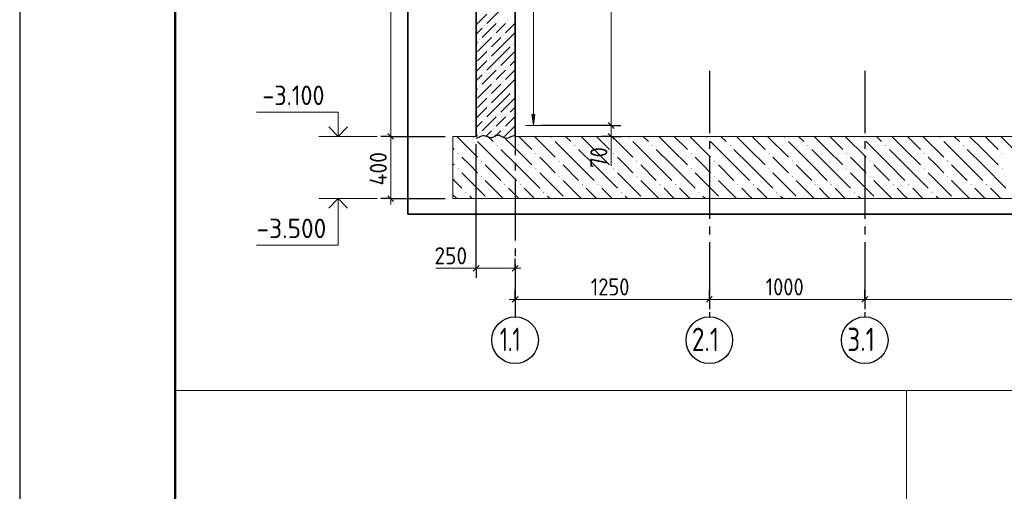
# Model space of a CAD drawing. Header units: millimetres. Extents: x 0 to 59400, y 0 to 42000.
# Tile 17 of 35: x 0 to 12669, y 27888 to 33949. Entities that reach past the tile are written whole.
import ezdxf

# ---------------------------------------------------------------- set-up
doc = ezdxf.new("R2010")
doc.units = ezdxf.units.MM
doc.linetypes.add('______5', pattern=[1100, 800, -100, 100, -100])
for name, color, linetype, lineweight in [('Standard', 7, 'Continuous', 25), ('Высотные отметки', 7, 'Continuous', 25), ('ЖБ Стена верхний уровень', 7, 'Continuous', 35), ('Примечания', 7, 'Continuous', 13), ('Размерная линия_ общее', 7, 'Continuous', 13), ('Стена обрамление П-обр.', 7, 'Continuous', 35), ('Фоновоя арматура Х1', 52, 'Continuous', 25)]:
    doc.layers.add(name, color=color, linetype=linetype, lineweight=lineweight)
doc.layers.add('Оси', color=7, linetype='______5')
doc.layers.add('Размерная выноска', color=7, linetype='Continuous')
doc.styles.add('ISOCPEUR', font='txt')

msp = doc.modelspace()

# ---------------------------------------------------------------- hatches: boundary and pattern name
at = {"layer": 'ЖБ Стена верхний уровень', "linetype": 'Continuous', "lineweight": 18, "transparency": 33554687}
for points in [[(5976, 33872), (5981, 33877), (5986, 33872), (5981, 33867)], [(6156, 33932), (6161, 33937), (6166, 33932), (6161, 33927)], [(6276, 33932), (6281, 33937), (6286, 33932), (6281, 33927)], [(6096, 33752), (6101, 33757), (6106, 33752), (6101, 33747)], [(6216, 33752), (6221, 33757), (6226, 33752), (6221, 33747)], [(5916, 33692), (5921, 33697), (5926, 33692), (5921, 33687)], [(6036, 33572), (6041, 33577), (6046, 33572), (6041, 33567)], [(6336, 33632), (6341, 33637), (6346, 33632), (6341, 33627)], [(6036, 33452), (6041, 33457), (6046, 33452), (6041, 33447)], [(6156, 33332), (6161, 33337), (6166, 33332), (6161, 33327)], [(6276, 33332), (6281, 33337), (6286, 33332), (6281, 33327)], [(5976, 33272), (5981, 33277), (5986, 33272), (5981, 33267)], [(5916, 33092), (5921, 33097), (5926, 33092), (5921, 33087)], [(6096, 33152), (6101, 33157), (6106, 33152), (6101, 33147)], [(6216, 33152), (6221, 33157), (6226, 33152), (6221, 33147)], [(6036, 32972), (6041, 32977), (6046, 32972), (6041, 32967)], [(6336, 33032), (6341, 33037), (6346, 33032), (6341, 33027)], [(6036, 32852), (6041, 32857), (6046, 32852), (6041, 32847)], [(6156, 32732), (6161, 32737), (6166, 32732), (6161, 32727)], [(6276, 32732), (6281, 32737), (6286, 32732), (6281, 32727)], [(5976, 32672), (5981, 32677), (5986, 32672), (5981, 32667)], [(5916, 32492), (5921, 32497), (5926, 32492), (5921, 32487)], [(6096, 32552), (6101, 32557), (6106, 32552), (6101, 32547)], [(6216, 32552), (6221, 32557), (6226, 32552), (6221, 32547)]]:
    msp.add_hatch(color=7, dxfattribs=at).paths.add_polyline_path(points, flags=16)
at = {"layer": 'Стена обрамление П-обр.', "linetype": 'Continuous', "lineweight": 13, "transparency": 33554687}
msp.add_hatch(color=7, dxfattribs=at).paths.add_polyline_path([(6630, 32730), (6610, 32590), (6590, 32730)], flags=16)
at = {"layer": 'Фоновоя арматура Х1', "linetype": 'Continuous', "lineweight": 18, "transparency": 33554687}
for points in [[(5835, 32432), (5841, 32438), (5848, 32432), (5841, 32425)], [(6835, 32432), (6841, 32438), (6848, 32432), (6841, 32425)], [(7835, 32432), (7841, 32438), (7848, 32432), (7841, 32425)], [(8835, 32432), (8841, 32438), (8848, 32432), (8841, 32425)], [(9835, 32432), (9841, 32438), (9848, 32432), (9841, 32425)], [(10835, 32432), (10841, 32438), (10848, 32432), (10841, 32425)], [(11835, 32432), (11841, 32438), (11848, 32432), (11841, 32425)], [(6135, 32332), (6141, 32338), (6148, 32332), (6141, 32325)], [(7135, 32332), (7141, 32338), (7148, 32332), (7141, 32325)], [(8135, 32332), (8141, 32338), (8148, 32332), (8141, 32325)], [(9135, 32332), (9141, 32338), (9148, 32332), (9141, 32325)], [(10135, 32332), (10141, 32338), (10148, 32332), (10141, 32325)], [(11135, 32332), (11141, 32338), (11148, 32332), (11141, 32325)], [(12135, 32332), (12141, 32338), (12148, 32332), (12141, 32325)], [(5635, 32232), (5641, 32238), (5648, 32232), (5641, 32225)], [(6635, 32232), (6641, 32238), (6648, 32232), (6641, 32225)], [(7635, 32232), (7641, 32238), (7648, 32232), (7641, 32225)], [(8635, 32232), (8641, 32238), (8648, 32232), (8641, 32225)], [(9635, 32232), (9641, 32238), (9648, 32232), (9641, 32225)], [(10635, 32232), (10641, 32238), (10648, 32232), (10641, 32225)], [(11635, 32232), (11641, 32238), (11648, 32232), (11641, 32225)], [(12635, 32232), (12641, 32238), (12648, 32232), (12641, 32225)], [(5935, 32132), (5941, 32138), (5948, 32132), (5941, 32125)], [(6935, 32132), (6941, 32138), (6948, 32132), (6941, 32125)], [(7935, 32132), (7941, 32138), (7948, 32132), (7941, 32125)], [(8935, 32132), (8941, 32138), (8948, 32132), (8941, 32125)], [(9935, 32132), (9941, 32138), (9948, 32132), (9941, 32125)], [(10935, 32132), (10941, 32138), (10948, 32132), (10941, 32125)], [(11935, 32132), (11941, 32138), (11948, 32132), (11941, 32125)], [(5635, 32032), (5641, 32038), (5648, 32032), (5641, 32025)], [(5935, 31932), (5941, 31938), (5948, 31932), (5941, 31925)], [(6635, 32032), (6641, 32038), (6648, 32032), (6641, 32025)], [(6935, 31932), (6941, 31938), (6948, 31932), (6941, 31925)], [(7635, 32032), (7641, 32038), (7648, 32032), (7641, 32025)], [(7935, 31932), (7941, 31938), (7948, 31932), (7941, 31925)], [(8635, 32032), (8641, 32038), (8648, 32032), (8641, 32025)], [(8935, 31932), (8941, 31938), (8948, 31932), (8941, 31925)], [(9635, 32032), (9641, 32038), (9648, 32032), (9641, 32025)], [(9935, 31932), (9941, 31938), (9948, 31932), (9941, 31925)], [(10635, 32032), (10641, 32038), (10648, 32032), (10641, 32025)], [(10935, 31932), (10941, 31938), (10948, 31932), (10941, 31925)], [(11635, 32032), (11641, 32038), (11648, 32032), (11641, 32025)], [(11935, 31932), (11941, 31938), (11948, 31932), (11941, 31925)], [(12635, 32032), (12641, 32038), (12648, 32032), (12641, 32025)], [(6235, 31832), (6241, 31838), (6248, 31832), (6241, 31825)], [(6435, 31832), (6441, 31838), (6448, 31832), (6441, 31825)], [(7235, 31832), (7241, 31838), (7248, 31832), (7241, 31825)], [(7435, 31832), (7441, 31838), (7448, 31832), (7441, 31825)], [(8235, 31832), (8241, 31838), (8248, 31832), (8241, 31825)], [(8435, 31832), (8441, 31838), (8448, 31832), (8441, 31825)], [(9235, 31832), (9241, 31838), (9248, 31832), (9241, 31825)], [(9435, 31832), (9441, 31838), (9448, 31832), (9441, 31825)], [(10235, 31832), (10241, 31838), (10248, 31832), (10241, 31825)], [(10435, 31832), (10441, 31838), (10448, 31832), (10441, 31825)], [(11235, 31832), (11241, 31838), (11248, 31832), (11241, 31825)], [(11435, 31832), (11441, 31838), (11448, 31832), (11441, 31825)], [(12235, 31832), (12241, 31838), (12248, 31832), (12241, 31825)], [(12435, 31832), (12441, 31838), (12448, 31832), (12441, 31825)], [(5735, 31732), (5741, 31738), (5748, 31732), (5741, 31725)], [(6735, 31732), (6741, 31738), (6748, 31732), (6741, 31725)], [(7735, 31732), (7741, 31738), (7748, 31732), (7741, 31725)], [(8735, 31732), (8741, 31738), (8748, 31732), (8741, 31725)], [(9735, 31732), (9741, 31738), (9748, 31732), (9741, 31725)], [(10735, 31732), (10741, 31738), (10748, 31732), (10741, 31725)], [(11735, 31732), (11741, 31738), (11748, 31732), (11741, 31725)]]:
    msp.add_hatch(color=7, dxfattribs=at).paths.add_polyline_path(points, flags=16)

# ---------------------------------------------------------------- linework, layer by layer
at = {"layer": 'Standard', "color": 7, "linetype": 'Continuous', "lineweight": 25, "transparency": 33554687}
for p, q in [((2000, 41500), (2000, 1058)), ((7574, 32627), (7649, 32552)), ((7574, 32487), (7649, 32412))]:
    msp.add_line(p, q, dxfattribs=at)
at = {"layer": 'Standard', "color": 7, "linetype": 'Continuous', "lineweight": 13, "transparency": 33554687}
for p, q in [((7612, 37390), (7612, 32590)), ((7612, 32590), (7612, 32450)), ((7612, 32450), (7612, 32375))]:
    msp.add_line(p, q, dxfattribs=at)
at = {"layer": 'Standard', "color": 7, "linetype": 'Continuous', "lineweight": -3, "transparency": 33554687}
for p, q in [((7612, 32590), (7487, 32590)), ((7612, 32590), (7737, 32590)), ((7612, 32450), (7487, 32450)), ((7612, 32450), (7737, 32450)), ((7612, 32450), (7612, 32450))]:
    msp.add_line(p, q, dxfattribs=at)
at = {"layer": 'Standard', "color": 7, "linetype": 'Continuous', "lineweight": 25, "transparency": 33554687}
msp.add_lwpolyline([(0, 0), (59400, 0), (59400, 42000), (0, 42000), (0, 0)], close=True, dxfattribs=at)
at = {"layer": 'Standard', "color": 7, "linetype": 'Continuous', "lineweight": 50, "transparency": 33554687}
msp.add_lwpolyline([(2000, 41500), (58900, 41500), (58900, 500), (2000, 500), (2000, 41500)], close=True, dxfattribs=at)
at = {"layer": 'Standard', "color": 7, "linetype": 'Continuous', "lineweight": 13, "transparency": 33554687}
for points in [[(58900, 41500), (2000, 41500), (2000, 500), (58900, 500), (58900, 41500)], [(2000, 29183), (2000, 500), (24244, 500), (24244, 29183), (2000, 29183)]]:
    msp.add_lwpolyline(points, dxfattribs=at)
at = {"layer": 'Standard', "color": 254, "linetype": 'Continuous', "lineweight": 35, "true_color": 0xc4c4ff, "transparency": 33554687}
msp.add_lwpolyline([(4994, 31450), (48234, 31450), (48234, 39130), (4994, 39130), (4994, 31450)], dxfattribs=at)
at = {"layer": 'Standard', "color": 7, "linetype": 'Continuous', "lineweight": -3, "transparency": 33554687}
msp.add_lwpolyline([(7612, 32590), (7595, 32590), (7595, 32590), (6710, 32590)], dxfattribs=at)
at = {"layer": 'Standard', "color": 254, "linetype": 'Continuous', "lineweight": 13, "true_color": 0xc4c4ff, "transparency": 33554687}
msp.add_lwpolyline([(2000, 18432), (11409, 18432), (11409, 29183)], dxfattribs=at)
at = {"layer": 'Высотные отметки', "color": 7, "linetype": 'Continuous', "lineweight": 35, "transparency": 33554687}
for p, q in [((4098, 32450), (3977, 32571)), ((4098, 32450), (3977, 32571)), ((4098, 32450), (4219, 32571)), ((4098, 32450), (4219, 32571)), ((4098, 31650), (3977, 31529)), ((4098, 31650), (3977, 31529)), ((4098, 31650), (4219, 31529)), ((4098, 31650), (4219, 31529))]:
    msp.add_line(p, q, dxfattribs=at)
at = {"layer": 'Высотные отметки', "color": 7, "linetype": 'Continuous', "lineweight": 13, "transparency": 33554687}
for p, q in [((4598, 32450), (3848, 32450)), ((4598, 32450), (3848, 32450)), ((4598, 31650), (3848, 31650)), ((4598, 31650), (3848, 31650))]:
    msp.add_line(p, q, dxfattribs=at)
for points in [[(4098, 32450), (4098, 32760), (3048, 32760)], [(4098, 32450), (4098, 32760), (3048, 32760)], [(4098, 31650), (4098, 31050), (3048, 31050)], [(4098, 31650), (4098, 31050), (3048, 31050)]]:
    msp.add_lwpolyline(points, dxfattribs=at)
at = {"layer": 'ЖБ Стена верхний уровень', "color": 7, "linetype": 'Continuous', "lineweight": 35, "transparency": 33554687}
for p, q in [((5874, 37890), (5874, 32450)), ((6374, 32450), (6374, 37890))]:
    msp.add_line(p, q, dxfattribs=at)
at = {"layer": 'ЖБ Стена верхний уровень', "color": 251, "linetype": 'Continuous', "lineweight": 18, "true_color": 0x494949, "transparency": 33554687}
for p, q in [((6191, 34082), (6011, 33902)), ((6011, 34022), (5874, 33885)), ((5951, 33842), (5874, 33765)), ((6131, 33902), (5951, 33722)), ((6131, 33782), (6191, 33842)), ((6191, 33842), (6251, 33902)), ((6374, 33905), (6251, 33782)), ((6071, 33722), (5891, 33542)), ((6191, 33722), (6071, 33602)), ((6191, 33602), (6371, 33782)), ((5874, 33645), (5891, 33662)), ((6191, 33602), (6071, 33482)), ((6311, 33602), (6191, 33482)), ((6374, 33665), (6371, 33662)), ((5891, 33422), (5951, 33482)), ((5951, 33482), (6011, 33542)), ((6191, 33482), (6011, 33302)), ((6311, 33482), (6191, 33362)), ((6311, 33482), (6374, 33545)), ((6011, 33422), (5874, 33285)), ((6374, 33425), (6311, 33362)), ((5951, 33242), (5874, 33165)), ((6131, 33302), (5951, 33122)), ((6131, 33182), (6191, 33242)), ((6191, 33242), (6251, 33302)), ((6374, 33305), (6251, 33182)), ((6071, 33122), (5891, 32942)), ((6191, 33122), (6071, 33002)), ((6191, 33002), (6371, 33182)), ((5874, 33045), (5891, 33062)), ((5951, 32882), (6011, 32942)), ((6191, 33002), (6071, 32882)), ((6311, 33002), (6191, 32882)), ((6311, 32882), (6374, 32945)), ((6374, 33065), (6371, 33062)), ((6011, 32822), (5874, 32685)), ((5891, 32822), (5951, 32882)), ((6191, 32882), (6011, 32702)), ((6311, 32882), (6191, 32762)), ((6374, 32825), (6311, 32762)), ((6131, 32702), (5951, 32522)), ((6191, 32642), (6251, 32702)), ((6374, 32705), (6251, 32582)), ((5951, 32642), (5874, 32565)), ((6131, 32582), (6191, 32642)), ((6239, 32450), (6371, 32582)), ((5879, 32450), (5891, 32462)), ((6071, 32522), (5999, 32450)), ((6191, 32522), (6119, 32450)), ((6374, 32465), (6371, 32462))]:
    msp.add_line(p, q, dxfattribs=at)
at = {"layer": 'Оси', "color": 8, "linetype": '______5', "lineweight": -3, "transparency": 33554687}
for p, q in [((6374, 38510), (6374, 30130)), ((8874, 33290), (8874, 30130)), ((10874, 33290), (10874, 30130))]:
    msp.add_line(p, q, dxfattribs=at)
at = {"layer": 'Оси', "color": 7, "linetype": 'Continuous', "lineweight": -3, "transparency": 33554687}
for centre in [(6374, 29830), (8874, 29830), (10874, 29830)]:
    msp.add_circle(centre, 300, dxfattribs=at)
at = {"layer": 'Примечания', "color": 7, "linetype": 'Continuous', "lineweight": 25, "transparency": 33554687}
for points in [[(5974, 32455), (5960, 32455), (5944, 32454), (5929, 32450), (5918, 32443), (5908, 32435), (5896, 32429), (5881, 32425), (5874, 32424)], [(6374, 32455), (6360, 32455), (6344, 32454), (6329, 32450), (6318, 32443), (6308, 32435), (6296, 32429), (6281, 32425), (6266, 32422), (6250, 32425), (6236, 32429), (6222, 32434), (6210, 32441), (6198, 32447), (6187, 32454), (6174, 32460), (6158, 32463), (6142, 32462), (6127, 32459), (6115, 32453), (6105, 32445), (6094, 32438), (6080, 32433), (6064, 32432), (6048, 32435), (6034, 32439), (6021, 32445), (6007, 32449), (5993, 32454), (5978, 32457), (5974, 32457)]]:
    msp.add_lwpolyline(points, dxfattribs=at)
at = {"layer": 'Размерная выноска', "color": 7, "linetype": 'Continuous', "lineweight": 13, "transparency": 33554687}
for p, q in [((7612, 32450), (7612, 32070)), ((5874, 30755), (5354, 30755))]:
    msp.add_line(p, q, dxfattribs=at)
at = {"layer": 'Размерная линия_ общее', "color": 7, "linetype": 'Continuous', "lineweight": 13, "transparency": 33554687}
for p, q in [((4774, 37890), (4774, 32450)), ((4774, 32450), (4774, 31650)), ((4774, 31650), (4774, 31575)), ((5874, 30755), (5799, 30755)), ((6374, 30755), (5874, 30755)), ((6374, 30755), (6449, 30755)), ((6374, 30355), (6299, 30355)), ((8874, 30355), (6374, 30355)), ((10874, 30355), (8874, 30355)), ((19874, 30355), (10874, 30355))]:
    msp.add_line(p, q, dxfattribs=at)
at = {"layer": 'Размерная линия_ общее', "color": 253, "linetype": 'Continuous', "lineweight": -3, "true_color": 0xa0a0a0, "transparency": 33554687}
for p, q in [((4774, 32450), (4649, 32450)), ((4774, 32450), (4899, 32450)), ((4774, 32450), (5474, 32450)), ((4774, 31650), (4649, 31650)), ((4774, 31650), (4899, 31650)), ((4774, 31650), (5474, 31650)), ((5874, 30755), (5874, 30880)), ((6374, 30755), (6374, 30880)), ((5874, 30755), (5874, 30630)), ((6374, 30755), (6374, 30630)), ((6374, 30755), (6374, 30755)), ((6374, 30355), (6374, 30480)), ((8874, 30355), (8874, 30480)), ((10874, 30355), (10874, 30480)), ((6374, 30355), (6374, 30230)), ((6374, 30355), (6374, 30230)), ((8874, 30355), (8874, 30230)), ((8874, 30355), (8874, 30230)), ((10874, 30355), (10874, 30230)), ((10874, 30355), (10874, 30230))]:
    msp.add_line(p, q, dxfattribs=at)
at = {"layer": 'Размерная линия_ общее', "color": 7, "linetype": 'Continuous', "lineweight": 25, "transparency": 33554687}
for p, q in [((4737, 32487), (4812, 32412)), ((4737, 31687), (4812, 31612)), ((5912, 30792), (5837, 30717)), ((6412, 30792), (6337, 30717)), ((6412, 30392), (6337, 30317)), ((8912, 30392), (8837, 30317)), ((10912, 30392), (10837, 30317))]:
    msp.add_line(p, q, dxfattribs=at)
at = {"layer": 'Размерная линия_ общее', "color": 253, "linetype": 'Continuous', "lineweight": -3, "true_color": 0xa0a0a0, "transparency": 33554687}
msp.add_lwpolyline([(5874, 30755), (5874, 30886), (5874, 30886), (5874, 32350)], dxfattribs=at)
at = {"layer": 'Стена обрамление П-обр.', "color": 251, "linetype": 'Continuous', "lineweight": 13, "true_color": 0x494949, "transparency": 33554687}
for p, q in [((6610, 32730), (6610, 37250)), ((6610, 32590), (6590, 32730)), ((6590, 32730), (6630, 32730)), ((6630, 32730), (6610, 32590)), ((6610, 32590), (6510, 32590)), ((6610, 32590), (6710, 32590)), ((6610, 32590), (6610, 32590))]:
    msp.add_line(p, q, dxfattribs=at)
at = {"layer": 'Фоновоя арматура Х1', "color": 7, "linetype": 'Continuous', "lineweight": 13, "transparency": 33554687}
for p, q in [((5574, 32450), (5574, 31650)), ((5874, 32450), (5574, 32450)), ((42374, 32450), (6374, 32450)), ((5574, 31650), (46534, 31650))]:
    msp.add_line(p, q, dxfattribs=at)
at = {"layer": 'Фоновоя арматура Х1', "color": 252, "linetype": 'Continuous', "lineweight": 18, "true_color": 0x8f8f8f, "transparency": 33554687}
for p, q in [((5623, 32450), (5891, 32182)), ((6023, 32450), (6091, 32382)), ((6391, 32282), (6223, 32450)), ((6423, 32450), (6591, 32282)), ((6623, 32450), (6891, 32182)), ((7023, 32450), (7091, 32382)), ((7391, 32282), (7223, 32450)), ((7423, 32450), (7591, 32282)), ((7623, 32450), (7891, 32182)), ((8023, 32450), (8091, 32382)), ((8391, 32282), (8223, 32450)), ((8423, 32450), (8591, 32282)), ((8623, 32450), (8891, 32182)), ((9023, 32450), (9091, 32382)), ((9391, 32282), (9223, 32450)), ((9423, 32450), (9591, 32282)), ((9623, 32450), (9891, 32182)), ((10023, 32450), (10091, 32382)), ((10391, 32282), (10223, 32450)), ((10423, 32450), (10591, 32282)), ((10623, 32450), (10891, 32182)), ((11023, 32450), (11091, 32382)), ((11391, 32282), (11223, 32450)), ((11423, 32450), (11591, 32282)), ((11623, 32450), (11891, 32182)), ((12023, 32450), (12091, 32382)), ((12391, 32282), (12223, 32450)), ((12423, 32450), (12591, 32282)), ((12623, 32450), (12891, 32182)), ((6191, 32082), (5891, 32382)), ((7191, 32082), (6891, 32382)), ((8191, 32082), (7891, 32382)), ((9191, 32082), (8891, 32382)), ((10191, 32082), (9891, 32382)), ((11191, 32082), (10891, 32382)), ((12191, 32082), (11891, 32382)), ((5574, 32298), (5591, 32282)), ((5791, 32082), (5691, 32182)), ((6191, 32282), (6391, 32082)), ((6391, 32282), (6591, 32082)), ((6791, 32082), (6691, 32182)), ((7191, 32282), (7391, 32082)), ((7391, 32282), (7591, 32082)), ((7791, 32082), (7691, 32182)), ((8191, 32282), (8391, 32082)), ((8391, 32282), (8591, 32082)), ((8791, 32082), (8691, 32182)), ((9191, 32282), (9391, 32082)), ((9391, 32282), (9591, 32082)), ((9791, 32082), (9691, 32182)), ((10191, 32282), (10391, 32082)), ((10391, 32282), (10591, 32082)), ((10791, 32082), (10691, 32182)), ((11191, 32282), (11391, 32082)), ((11391, 32282), (11591, 32082)), ((11791, 32082), (11691, 32182)), ((12191, 32282), (12391, 32082)), ((12391, 32282), (12591, 32082)), ((5574, 32098), (5591, 32082)), ((5891, 31982), (5791, 32082)), ((5991, 32082), (6191, 31882)), ((6191, 32082), (6391, 31882)), ((6391, 32082), (6691, 31782)), ((6891, 31982), (6791, 32082)), ((6991, 32082), (7191, 31882)), ((7191, 32082), (7391, 31882)), ((7391, 32082), (7691, 31782)), ((7891, 31982), (7791, 32082)), ((7991, 32082), (8191, 31882)), ((8191, 32082), (8391, 31882)), ((8391, 32082), (8691, 31782)), ((8891, 31982), (8791, 32082)), ((8991, 32082), (9191, 31882)), ((9191, 32082), (9391, 31882)), ((9391, 32082), (9691, 31782)), ((9891, 31982), (9791, 32082)), ((9991, 32082), (10191, 31882)), ((10191, 32082), (10391, 31882)), ((10391, 32082), (10691, 31782)), ((10891, 31982), (10791, 32082)), ((10991, 32082), (11191, 31882)), ((11191, 32082), (11391, 31882)), ((11391, 32082), (11691, 31782)), ((11891, 31982), (11791, 32082)), ((11991, 32082), (12191, 31882)), ((12191, 32082), (12391, 31882)), ((12391, 32082), (12691, 31782)), ((5691, 31982), (5991, 31682)), ((6691, 31982), (6991, 31682)), ((7691, 31982), (7991, 31682)), ((8691, 31982), (8991, 31682)), ((9691, 31982), (9991, 31682)), ((10691, 31982), (10991, 31682)), ((11691, 31982), (11991, 31682)), ((5574, 31898), (5691, 31782)), ((5991, 31882), (6223, 31650)), ((6991, 31882), (7223, 31650)), ((7991, 31882), (8223, 31650)), ((8991, 31882), (9223, 31650)), ((9991, 31882), (10223, 31650)), ((10991, 31882), (11223, 31650)), ((11991, 31882), (12223, 31650)), ((5574, 31698), (5623, 31650)), ((5791, 31682), (5823, 31650)), ((6391, 31682), (6291, 31782)), ((6423, 31650), (6391, 31682)), ((6491, 31782), (6623, 31650)), ((6791, 31682), (6823, 31650)), ((7391, 31682), (7291, 31782)), ((7423, 31650), (7391, 31682)), ((7491, 31782), (7623, 31650)), ((7791, 31682), (7823, 31650)), ((8391, 31682), (8291, 31782)), ((8423, 31650), (8391, 31682)), ((8491, 31782), (8623, 31650)), ((8791, 31682), (8823, 31650)), ((9391, 31682), (9291, 31782)), ((9423, 31650), (9391, 31682)), ((9491, 31782), (9623, 31650)), ((9791, 31682), (9823, 31650)), ((10391, 31682), (10291, 31782)), ((10423, 31650), (10391, 31682)), ((10491, 31782), (10623, 31650)), ((10791, 31682), (10823, 31650)), ((11391, 31682), (11291, 31782)), ((11423, 31650), (11391, 31682)), ((11491, 31782), (11623, 31650)), ((11791, 31682), (11823, 31650)), ((12391, 31682), (12291, 31782)), ((12423, 31650), (12391, 31682)), ((12491, 31782), (12623, 31650))]:
    msp.add_line(p, q, dxfattribs=at)

# ---------------------------------------------------------------- texts
at = {"layer": 'Standard', "color": 7, "linetype": 'Continuous', "lineweight": 25, "transparency": 33554687, "insert": (7562, 32046), "char_height": 220, "width": 403.93, "attachment_point": 7, "rotation": 90, "style": 'ISOCPEUR'}
msp.add_mtext('\\W0.87;70', dxfattribs=at)
at = {"layer": 'Высотные отметки', "color": 7, "linetype": 'Continuous', "lineweight": 25, "transparency": 33554687, "char_height": 250, "attachment_point": 7, "style": 'ISOCPEUR'}
for s, insert, width in [('\\W0.90;-3.100', (3123, 32852), 1011.77), ('\\W0.95;-3.500', (3048, 31142), 1067.87)]:
    msp.add_mtext(s, dxfattribs=dict(at, insert=insert, width=width))
at = {"layer": 'Оси', "color": 7, "linetype": 'Continuous', "lineweight": 25, "transparency": 33554687, "char_height": 300, "attachment_point": 7, "style": 'ISOCPEUR'}
for s, insert, width in [('\\W0.68;1.1', (6179, 29690), 492.5), ('\\W0.79;2.1', (8649, 29690), 568.07), ('\\W0.79;3.1', (10649, 29690), 568.07)]:
    msp.add_mtext(s, dxfattribs=dict(at, insert=insert, width=width))
at = {"layer": 'Размерная линия_ общее', "color": 7, "linetype": 'Continuous', "lineweight": 25, "transparency": 33554687, "insert": (4724, 31819), "char_height": 220, "width": 584.44, "attachment_point": 7, "rotation": 90, "style": 'ISOCPEUR'}
msp.add_mtext('\\W0.92;400', dxfattribs=at)
at = {"layer": 'Размерная линия_ общее', "color": 7, "linetype": 'Continuous', "lineweight": 25, "transparency": 33554687, "char_height": 220, "attachment_point": 7, "style": 'ISOCPEUR'}
for s, insert, width in [('\\W0.91;250', (5337, 30805), 561.99), ('\\W0.87;1250', (7349, 30405), 666.9), ('\\W0.87;1000', (9599, 30405), 666.9)]:
    msp.add_mtext(s, dxfattribs=dict(at, insert=insert, width=width))

doc.saveas('drawing.dxf')
